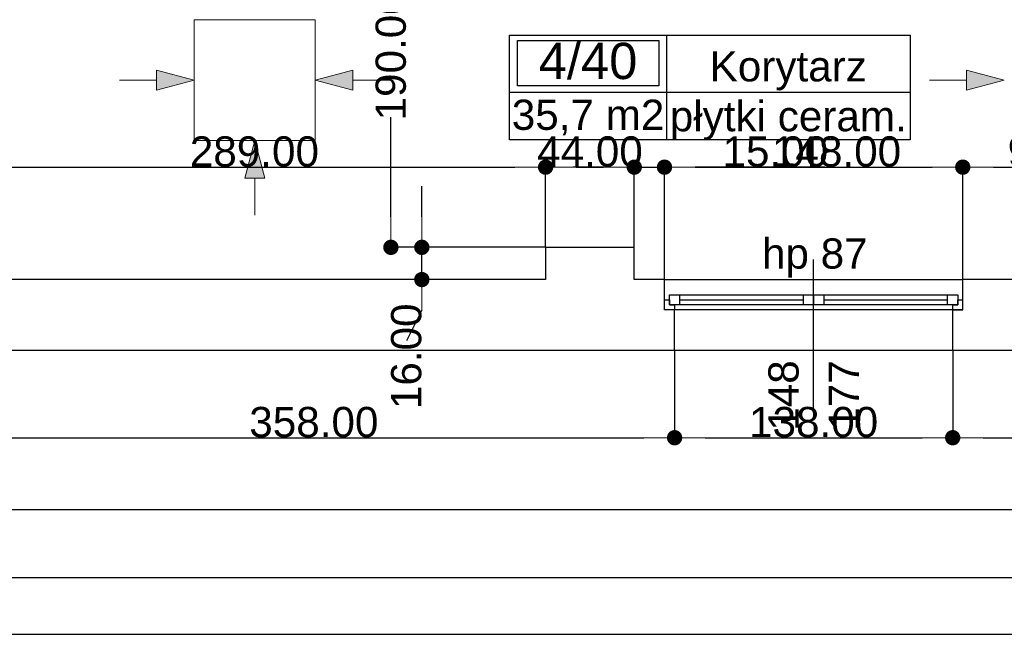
# Model space of a CAD drawing. Header units: millimetres. Extents: x -175445 to -20415, y -559200 to 231527.
# Tile 87 of 256: x -121318 to -116432, y -180731 to -177681. Entities that reach past the tile are written whole.
import ezdxf
from ezdxf.enums import TextEntityAlignment as Align

# ---------------------------------------------------------------- set-up
doc = ezdxf.new("R2010")
doc.units = ezdxf.units.MM
doc.header["$MEASUREMENT"] = 0
doc.linetypes.add('Wipeout_Contour', pattern=[1000, 0, -1000])
for name, color, linetype in [('Linia', 7, 'Continuous'), ('Obiekt', 7, 'Continuous'), ('Okno', 7, 'Continuous'), ('Strefa', 7, 'Continuous'), ('Strop', 7, 'Continuous'), ('Słup', 7, 'Continuous'), ('Wymiary', 63, 'Continuous'), ('Ściana', 7, 'Continuous')]:
    doc.layers.add(name, color=color, linetype=linetype)
doc.styles.add('Arial', font='txt')
doc.dimstyles.new('GENERATED_STYLE__1', dxfattribs={"dimtxt": 150, "dimasz": 152, "dimexe": 0.18, "dimexo": 0, "dimgap": 0.09, "dimtad": 1, "dimtih": 1, "dimtoh": 1, "dimlfac": 0.1, "dimzin": 0, "dimdsep": 46, "dimtxsty": 'Arial', "dimblk": 'ARROWHEAD_11', "dimblk1": 'ARROWHEAD_11', "dimblk2": 'ARROWHEAD_11', "dimcen": 0.09, "dimclrd": 114, "dimclre": 114, "dimclrt": 114, "dimazin": 0, "dimtfac": 1, "dimtdec": 4, "dimtmove": 0, "dimatfit": 3, "dimfxl": 1, "dimtolj": 1, "dimtzin": 0, "dimarcsym": 0})
doc.dimstyles.new('GENERATED_STYLE__2', dxfattribs={"dimtxt": 150, "dimasz": 152, "dimexe": 0.18, "dimexo": 0, "dimgap": 0.09, "dimtad": 1, "dimlfac": 0.1, "dimzin": 0, "dimdsep": 46, "dimtxsty": 'Arial', "dimblk": 'ARROWHEAD_11', "dimblk1": 'ARROWHEAD_11', "dimblk2": 'ARROWHEAD_11', "dimcen": 0.09, "dimclrd": 114, "dimclre": 114, "dimclrt": 114, "dimazin": 0, "dimtfac": 1, "dimtdec": 4, "dimtmove": 0, "dimatfit": 3, "dimfxl": 1, "dimtolj": 1, "dimtzin": 0, "dimarcsym": 0})

# ---------------------------------------------------------------- blocks, each defined once
blk = doc.blocks.new('Korytarz_4_40_40', base_point=(-118107.9, 17329.3))
at = {"layer": 'Strefa'}
for p, q in [((-118886.9, 17612.1), (-116899.7, 17612.1)), ((-118886.9, 17093.5), (-118886.9, 17612.1)), ((-118107.9, 17612.1), (-118107.9, 17093.5)), ((-116899.7, 17612.1), (-116899.7, 17093.5)), ((-118848, 17586.2), (-118146.9, 17586.2)), ((-118848, 17359.9), (-118848, 17586.2)), ((-118146.9, 17586.2), (-118146.9, 17359.9)), ((-118146.9, 17359.9), (-118848, 17359.9)), ((-118886.9, 17329.3), (-116899.7, 17329.3)), ((-116899.7, 17093.5), (-118886.9, 17093.5))]:
    blk.add_line(p, q, dxfattribs=at)
at = {"layer": 'Strefa', "style": 'Arial'}
for tag, height, p in [('ROOM_NUMBER', 180, (-118497.4, 17484.2)), ('ROOM_NAME', 150, (-117503.8, 17457.7)), ('floor_f', 150, (-117503.8, 17210.2)), ('ROOM_CALC_AREA', 150, (-118497.4, 17217.2))]:
    blk.add_attdef(tag, text='', height=height, dxfattribs=at).set_placement(p, align=Align.MIDDLE_CENTER)
blk = doc.blocks.new('ARROWHEAD_11')
at = {"color": 0, "linetype": 'Continuous', "lineweight": 0}
blk.add_line((0, 0), (-1, 0), dxfattribs=at)
at = {"color": 0, "linetype": 'Continuous', "lineweight": 0, "const_width": 0.25, "flags": 128}
blk.add_lwpolyline([(-0.125, 0, 1), (0.125, 0, 1)], format="xyb", close=True, dxfattribs=at)
blk = doc.blocks.new('*D1101')
at = {"layer": 'Defpoints', "color": 0}
for p in [(-118708, -178412.8), (-118708, -178810.6), (-121598, -178970.6)]:
    blk.add_point(p, dxfattribs=at)
at = {"layer": 'Wymiary', "color": 114, "lineweight": -2}
for p, q in [((-121598, -178970.6), (-121598, -178412.6)), ((-121446, -178412.8), (-118860, -178412.8)), ((-118708, -178810.6), (-118708, -178412.6))]:
    blk.add_line(p, q, dxfattribs=at)
at = {"layer": 'Wymiary', "color": 114, "lineweight": -2, "xscale": 152, "yscale": 152, "zscale": 152, "rotation": 180}
blk.add_blockref('ARROWHEAD_11', (-121598, -178412.8), dxfattribs=at)
at = {"layer": 'Wymiary', "color": 114, "lineweight": -2, "xscale": 152, "yscale": 152, "zscale": 152}
blk.add_blockref('ARROWHEAD_11', (-118708, -178412.8), dxfattribs=at)
at = {"layer": 'Wymiary', "color": 114, "lineweight": 13, "insert": (-120153, -178336.1), "char_height": 150, "attachment_point": 5, "style": 'Arial'}
blk.add_mtext('\\A1;289.00', dxfattribs=at)
blk = doc.blocks.new('*D1102')
at = {"layer": 'Defpoints', "color": 0}
for p in [(-118268, -178412.8), (-118708, -178810.6), (-118268, -178810.6)]:
    blk.add_point(p, dxfattribs=at)
at = {"layer": 'Wymiary', "color": 114, "lineweight": -2}
for p, q in [((-118708, -178810.6), (-118708, -178412.6)), ((-118556, -178412.8), (-118420, -178412.8)), ((-118268, -178810.6), (-118268, -178412.6))]:
    blk.add_line(p, q, dxfattribs=at)
at = {"layer": 'Wymiary', "color": 114, "lineweight": -2, "xscale": 152, "yscale": 152, "zscale": 152, "rotation": 180}
blk.add_blockref('ARROWHEAD_11', (-118708, -178412.8), dxfattribs=at)
at = {"layer": 'Wymiary', "color": 114, "lineweight": -2, "xscale": 152, "yscale": 152, "zscale": 152}
blk.add_blockref('ARROWHEAD_11', (-118268, -178412.8), dxfattribs=at)
at = {"layer": 'Wymiary', "color": 114, "lineweight": 13, "insert": (-118488, -178336.1), "char_height": 150, "attachment_point": 5, "style": 'Arial'}
blk.add_mtext('\\A1;44.00', dxfattribs=at)
blk = doc.blocks.new('*D1103')
at = {"layer": 'Defpoints', "color": 0}
for p in [(-118118, -178412.8), (-118268, -178810.6), (-118118, -178970.6)]:
    blk.add_point(p, dxfattribs=at)
at = {"layer": 'Wymiary', "color": 114, "lineweight": -2}
for p, q in [((-118420, -178412.8), (-118572, -178412.8)), ((-118268, -178810.6), (-118268, -178412.6)), ((-118268, -178412.8), (-118118, -178412.8)), ((-118118, -178970.6), (-118118, -178412.6)), ((-117814, -178412.8), (-117966, -178412.8)), ((-117322.4, -178412.8), (-117814, -178412.8))]:
    blk.add_line(p, q, dxfattribs=at)
at = {"layer": 'Wymiary', "color": 114, "lineweight": -2, "xscale": 152, "yscale": 152, "zscale": 152}
blk.add_blockref('ARROWHEAD_11', (-118268, -178412.8), dxfattribs=at)
at = {"layer": 'Wymiary', "color": 114, "lineweight": -2, "xscale": 152, "yscale": 152, "zscale": 152, "rotation": 180}
blk.add_blockref('ARROWHEAD_11', (-118118, -178412.8), dxfattribs=at)
at = {"layer": 'Wymiary', "color": 114, "lineweight": 13, "insert": (-117568.2, -178336.1), "char_height": 150, "attachment_point": 5, "style": 'Arial'}
blk.add_mtext('\\A1;15.00', dxfattribs=at)
blk = doc.blocks.new('*D1104')
at = {"layer": 'Defpoints', "color": 0}
for p in [(-116638, -178412.8), (-118118, -178970.6), (-116638, -178970.6)]:
    blk.add_point(p, dxfattribs=at)
at = {"layer": 'Wymiary', "color": 114, "lineweight": -2}
for p, q in [((-118118, -178970.6), (-118118, -178412.6)), ((-117966, -178412.8), (-116790, -178412.8)), ((-116638, -178970.6), (-116638, -178412.6))]:
    blk.add_line(p, q, dxfattribs=at)
at = {"layer": 'Wymiary', "color": 114, "lineweight": -2, "xscale": 152, "yscale": 152, "zscale": 152, "rotation": 180}
blk.add_blockref('ARROWHEAD_11', (-118118, -178412.8), dxfattribs=at)
at = {"layer": 'Wymiary', "color": 114, "lineweight": -2, "xscale": 152, "yscale": 152, "zscale": 152}
blk.add_blockref('ARROWHEAD_11', (-116638, -178412.8), dxfattribs=at)
at = {"layer": 'Wymiary', "color": 114, "lineweight": 13, "insert": (-117264.2, -178336.1), "char_height": 150, "attachment_point": 5, "style": 'Arial'}
blk.add_mtext('\\A1;148.00', dxfattribs=at)
blk = doc.blocks.new('*D1105')
at = {"layer": 'Defpoints', "color": 0}
for p in [(-115668, -178412.8), (-115668, -178830.6), (-116638, -178970.6)]:
    blk.add_point(p, dxfattribs=at)
at = {"layer": 'Wymiary', "color": 114, "lineweight": -2}
for p, q in [((-116638, -178970.6), (-116638, -178412.6)), ((-116486, -178412.8), (-115820, -178412.8)), ((-115668, -178830.6), (-115668, -178412.6))]:
    blk.add_line(p, q, dxfattribs=at)
at = {"layer": 'Wymiary', "color": 114, "lineweight": -2, "xscale": 152, "yscale": 152, "zscale": 152, "rotation": 180}
blk.add_blockref('ARROWHEAD_11', (-116638, -178412.8), dxfattribs=at)
at = {"layer": 'Wymiary', "color": 114, "lineweight": -2, "xscale": 152, "yscale": 152, "zscale": 152}
blk.add_blockref('ARROWHEAD_11', (-115668, -178412.8), dxfattribs=at)
at = {"layer": 'Wymiary', "color": 114, "lineweight": 13, "insert": (-116153, -178336.1), "char_height": 150, "attachment_point": 5, "style": 'Arial'}
blk.add_mtext('\\A1;97.00', dxfattribs=at)
blk = doc.blocks.new('*D1589')
at = {"layer": 'Defpoints', "color": 0}
for p in [(-124946.7, -175930.6), (-120608, -175930.6), (-123328, -178970.6)]:
    blk.add_point(p, dxfattribs=at)
at = {"layer": 'Wymiary', "color": 114, "lineweight": -2}
for p, q in [((-120608, -175930.6), (-124946.9, -175930.6)), ((-124946.7, -176082.6), (-124946.7, -177253.3)), ((-124946.7, -178818.6), (-124946.7, -177875.6)), ((-123328, -178970.6), (-124946.9, -178970.6))]:
    blk.add_line(p, q, dxfattribs=at)
at = {"layer": 'Wymiary', "color": 114, "lineweight": -2, "xscale": 152, "yscale": 152, "zscale": 152}
for p, rotation in [((-124946.7, -175930.6), 90), ((-124946.7, -178970.6), 270)]:
    blk.add_blockref('ARROWHEAD_11', p, dxfattribs=dict(at, rotation=rotation))
at = {"layer": 'Wymiary', "color": 114, "lineweight": 13, "insert": (-124946.7, -177564.5), "char_height": 150, "attachment_point": 5, "rotation": 90, "style": 'Arial'}
blk.add_mtext('\\A1;304.00', dxfattribs=at)
blk = doc.blocks.new('*D1659')
at = {"layer": 'Defpoints', "color": 0}
for p in [(-119322.2, -178810.6), (-118708, -178810.6), (-118708, -178970.6)]:
    blk.add_point(p, dxfattribs=at)
at = {"layer": 'Wymiary', "color": 114, "lineweight": -2}
for p, q in [((-119322.2, -178658.6), (-119322.2, -178506.6)), ((-118708, -178810.6), (-119322.4, -178810.6)), ((-119322.2, -178970.6), (-119322.2, -178810.6)), ((-118708, -178970.6), (-119322.4, -178970.6)), ((-119322.2, -179122.6), (-119398.9, -179274.6))]:
    blk.add_line(p, q, dxfattribs=at)
at = {"layer": 'Wymiary', "color": 114, "lineweight": -2, "xscale": 152, "yscale": 152, "zscale": 152}
for p, rotation in [((-119322.2, -178810.6), 270), ((-119322.2, -178970.6), 90)]:
    blk.add_blockref('ARROWHEAD_11', p, dxfattribs=dict(at, rotation=rotation))
at = {"layer": 'Wymiary', "color": 114, "lineweight": 13, "insert": (-119398.9, -179351.3), "char_height": 150, "attachment_point": 5, "rotation": 90, "style": 'Arial'}
blk.add_mtext('\\A1;16.00', dxfattribs=at)
blk = doc.blocks.new('*D1660')
at = {"layer": 'Defpoints', "color": 0}
for p in [(-119475.6, -176910.6), (-118778, -176910.6), (-118708, -178810.6)]:
    blk.add_point(p, dxfattribs=at)
at = {"layer": 'Wymiary', "color": 114, "lineweight": -2}
for p, q in [((-118778, -176910.6), (-119475.8, -176910.6)), ((-119475.6, -177062.6), (-119475.6, -177556.5)), ((-119475.6, -178658.6), (-119475.6, -178164.8)), ((-118708, -178810.6), (-119475.8, -178810.6))]:
    blk.add_line(p, q, dxfattribs=at)
at = {"layer": 'Wymiary', "color": 114, "lineweight": -2, "xscale": 152, "yscale": 152, "zscale": 152}
for p, rotation in [((-119475.6, -176910.6), 90), ((-119475.6, -178810.6), 270)]:
    blk.add_blockref('ARROWHEAD_11', p, dxfattribs=dict(at, rotation=rotation))
at = {"layer": 'Wymiary', "color": 114, "lineweight": 13, "insert": (-119475.6, -177860.6), "char_height": 150, "attachment_point": 5, "rotation": 90, "style": 'Arial'}
blk.add_mtext('\\A1;190.00', dxfattribs=at)
blk = doc.blocks.new('*D1717')
at = {"layer": 'Defpoints', "color": 0}
for p in [(-121648, -179320.6), (-118068, -179320.6), (-118068, -179755.3)]:
    blk.add_point(p, dxfattribs=at)
at = {"layer": 'Wymiary', "color": 114, "lineweight": -2}
for p, q in [((-121648, -179320.6), (-121648, -179755.4)), ((-118068, -179320.6), (-118068, -179755.4)), ((-121496, -179755.3), (-118220, -179755.3))]:
    blk.add_line(p, q, dxfattribs=at)
at = {"layer": 'Wymiary', "color": 114, "lineweight": -2, "xscale": 152, "yscale": 152, "zscale": 152, "rotation": 180}
blk.add_blockref('ARROWHEAD_11', (-121648, -179755.3), dxfattribs=at)
at = {"layer": 'Wymiary', "color": 114, "lineweight": -2, "xscale": 152, "yscale": 152, "zscale": 152}
blk.add_blockref('ARROWHEAD_11', (-118068, -179755.3), dxfattribs=at)
at = {"layer": 'Wymiary', "color": 114, "lineweight": 13, "insert": (-119858, -179678.5), "char_height": 150, "attachment_point": 5, "style": 'Arial'}
blk.add_mtext('\\A1;358.00', dxfattribs=at)
blk = doc.blocks.new('*D1718')
at = {"layer": 'Defpoints', "color": 0}
for p in [(-118068, -179320.6), (-116688, -179320.6), (-116688, -179755.3)]:
    blk.add_point(p, dxfattribs=at)
at = {"layer": 'Wymiary', "color": 114, "lineweight": -2}
for p, q in [((-118068, -179320.6), (-118068, -179755.4)), ((-116688, -179320.6), (-116688, -179755.4)), ((-117916, -179755.3), (-116840, -179755.3))]:
    blk.add_line(p, q, dxfattribs=at)
at = {"layer": 'Wymiary', "color": 114, "lineweight": -2, "xscale": 152, "yscale": 152, "zscale": 152, "rotation": 180}
blk.add_blockref('ARROWHEAD_11', (-118068, -179755.3), dxfattribs=at)
at = {"layer": 'Wymiary', "color": 114, "lineweight": -2, "xscale": 152, "yscale": 152, "zscale": 152}
blk.add_blockref('ARROWHEAD_11', (-116688, -179755.3), dxfattribs=at)
at = {"layer": 'Wymiary', "color": 114, "lineweight": 13, "insert": (-117378, -179678.5), "char_height": 150, "attachment_point": 5, "style": 'Arial'}
blk.add_mtext('\\A1;138.00', dxfattribs=at)
blk = doc.blocks.new('*D1719')
at = {"layer": 'Defpoints', "color": 0}
for p in [(-116688, -179320.6), (-113168, -179320.6), (-113168, -179755.3)]:
    blk.add_point(p, dxfattribs=at)
at = {"layer": 'Wymiary', "color": 114, "lineweight": -2}
for p, q in [((-116688, -179320.6), (-116688, -179755.4)), ((-113168, -179320.6), (-113168, -179755.4)), ((-116536, -179755.3), (-113320, -179755.3))]:
    blk.add_line(p, q, dxfattribs=at)
at = {"layer": 'Wymiary', "color": 114, "lineweight": -2, "xscale": 152, "yscale": 152, "zscale": 152, "rotation": 180}
blk.add_blockref('ARROWHEAD_11', (-116688, -179755.3), dxfattribs=at)
at = {"layer": 'Wymiary', "color": 114, "lineweight": -2, "xscale": 152, "yscale": 152, "zscale": 152}
blk.add_blockref('ARROWHEAD_11', (-113168, -179755.3), dxfattribs=at)
at = {"layer": 'Wymiary', "color": 114, "lineweight": 13, "insert": (-114928, -179678.5), "char_height": 150, "attachment_point": 5, "style": 'Arial'}
blk.add_mtext('\\A1;352.00', dxfattribs=at)
blk = doc.blocks.new('*D1735')
at = {"layer": 'Defpoints', "color": 0}
for p in [(-67558, -174460.7), (-67558, -180112.2), (-140258, -180730.6)]:
    blk.add_point(p, dxfattribs=at)
at = {"layer": 'Wymiary', "color": 114, "lineweight": -2}
for p, q in [((-67558, -174460.7), (-67558, -180112.4)), ((-140258, -180730.6), (-140258, -180112)), ((-140106, -180112.2), (-67710, -180112.2))]:
    blk.add_line(p, q, dxfattribs=at)
at = {"layer": 'Wymiary', "color": 114, "lineweight": -2, "xscale": 152, "yscale": 152, "zscale": 152, "rotation": 180}
blk.add_blockref('ARROWHEAD_11', (-140258, -180112.2), dxfattribs=at)
at = {"layer": 'Wymiary', "color": 114, "lineweight": -2, "xscale": 152, "yscale": 152, "zscale": 152}
blk.add_blockref('ARROWHEAD_11', (-67558, -180112.2), dxfattribs=at)
at = {"layer": 'Wymiary', "color": 114, "lineweight": 13, "insert": (-103908, -180035.5), "char_height": 150, "attachment_point": 5, "style": 'Arial'}
blk.add_mtext('\\A1;7270.01', dxfattribs=at)

msp = doc.modelspace()

# ---------------------------------------------------------------- hatches: boundary and pattern name
at = {"layer": 'Linia', "linetype": 'Continuous', "lineweight": 13}
for points in [[(-120452.707, -177980.944), (-120639.31, -177930.944), (-120639.31, -178030.944)], [(-119851.907, -177980.944), (-119665.305, -178030.944), (-119665.305, -177930.944)], [(-116432.312, -177980.944), (-116618.915, -177930.944), (-116618.915, -178030.944)], [(-120151.507, -178280.944), (-120201.258, -178467.613), (-120101.258, -178467.48)]]:
    msp.add_hatch(color=256, dxfattribs=at).paths.add_polyline_path(points)

# ---------------------------------------------------------------- linework, layer by layer
at = {"layer": 'Linia', "lineweight": 13}
for p, q in [((-119851.907, -177681.344), (-120451.907, -177681.344)), ((-120451.907, -177681.344), (-120451.907, -178280.544)), ((-119851.907, -178280.544), (-119851.907, -177681.344)), ((-120452.707, -177980.944), (-120639.31, -177930.944)), ((-120639.31, -178030.944), (-120639.31, -177930.944)), ((-119851.907, -177980.944), (-119665.305, -177930.944)), ((-119665.305, -177930.944), (-119665.305, -178030.944)), ((-116432.312, -177980.944), (-116618.915, -177930.944)), ((-116618.915, -178030.944), (-116618.915, -177930.944)), ((-120823.082, -177980.944), (-120639.31, -177980.944)), ((-120452.707, -177980.944), (-120639.31, -178030.944)), ((-119851.907, -177980.944), (-119665.305, -178030.944)), ((-119481.532, -177980.944), (-119665.305, -177980.944)), ((-116802.687, -177980.944), (-116618.915, -177980.944)), ((-116432.312, -177980.944), (-116618.915, -178030.944)), ((-120451.907, -178281.344), (-119851.907, -178281.344)), ((-120151.507, -178280.944), (-120201.258, -178467.613)), ((-120151.507, -178280.944), (-120101.258, -178467.48)), ((-120101.258, -178467.48), (-120201.258, -178467.613)), ((-120151.013, -178651.319), (-120151.258, -178467.546))]:
    msp.add_line(p, q, dxfattribs=at)
at = {"layer": 'Obiekt'}
msp.add_line((-117378.019, -179620.636), (-117378.019, -178870.636), dxfattribs=at)
at = {"layer": 'Okno'}
for p, q in [((-118118.019, -178970.636), (-116638.019, -178970.636)), ((-118093.019, -179045.636), (-118043.019, -179045.636)), ((-118093.019, -179095.636), (-118093.019, -179045.636)), ((-118043.019, -179045.636), (-117428.019, -179045.636)), ((-118043.019, -179045.636), (-118043.019, -179095.636)), ((-118043.019, -179045.636), (-117428.019, -179045.636)), ((-117428.019, -179095.636), (-117428.019, -179045.636)), ((-117428.019, -179045.636), (-117378.019, -179045.636)), ((-117378.019, -179045.636), (-117378.019, -179095.636)), ((-117378.019, -179045.636), (-117328.019, -179045.636)), ((-117378.019, -179095.636), (-117378.019, -179045.636)), ((-117328.019, -179045.636), (-116713.019, -179045.636)), ((-117328.019, -179045.636), (-117328.019, -179095.636)), ((-117328.019, -179045.636), (-116713.019, -179045.636)), ((-116713.019, -179095.636), (-116713.019, -179045.636)), ((-116713.019, -179045.636), (-116663.019, -179045.636)), ((-116663.019, -179045.636), (-116663.019, -179095.636)), ((-118118.019, -179070.636), (-118093.019, -179070.636)), ((-118118.019, -179120.636), (-118118.019, -179070.636)), ((-118093.019, -179070.636), (-118093.019, -179095.636)), ((-118093.019, -179095.636), (-118068.019, -179095.636)), ((-118043.019, -179095.636), (-118093.019, -179095.636)), ((-118068.019, -179095.636), (-118068.019, -179120.636)), ((-118043.019, -179070.636), (-117428.019, -179070.636)), ((-117428.019, -179095.636), (-118043.019, -179095.636)), ((-117378.019, -179095.636), (-117428.019, -179095.636)), ((-117328.019, -179095.636), (-117378.019, -179095.636)), ((-117328.019, -179070.636), (-116713.019, -179070.636)), ((-116713.019, -179095.636), (-117328.019, -179095.636)), ((-116663.019, -179095.636), (-116713.019, -179095.636)), ((-116688.019, -179120.636), (-116688.019, -179095.636)), ((-116688.019, -179095.636), (-116663.019, -179095.636)), ((-116663.019, -179095.636), (-116663.019, -179070.636)), ((-116663.019, -179070.636), (-116638.019, -179070.636)), ((-116638.019, -179120.636), (-116638.019, -179070.636)), ((-118068.019, -179120.636), (-118118.019, -179120.636)), ((-118068.019, -179120.636), (-118118.019, -179120.636)), ((-117378.019, -179120.636), (-118068.019, -179120.636)), ((-116688.019, -179120.636), (-117378.019, -179120.636)), ((-116638.019, -179120.636), (-116688.019, -179120.636)), ((-116688.019, -179120.636), (-116638.019, -179120.636)), ((-118068.019, -179320.636), (-116688.019, -179320.636))]:
    msp.add_line(p, q, dxfattribs=at)
at = {"layer": 'Strop', "flags": 128}
msp.add_lwpolyline([(-96528.019, -180730.636), (-140258.019, -180730.636), (-141547.974, -180730.636), (-141547.974, -179164.997), (-158346.468, -163832.965), (-159768.887, -165391.434), (-165456.021, -160200.771), (-162779.93, -157268.292), (-160850.538, -159029.253), (-154498.018, -159029.253), (-154498.018, -153008.003, -0.00002607), (-154486.563, -153005.817, -0.04841545), (-132966.516, -151026.695, -0.0060186), (-130274.231, -151072.694), (-126000.282, -151274.702, -0.00045657), (-125806.601, -151285.909, -0.01791801), (-118229.318, -152004.441, -0.00776908), (-114963.359, -152484.403), (-114963.364, -152484.434, -0.034913), (-97147.904, -156667.71, -0.03139835)], format="xyb", dxfattribs=at)
at = {"layer": 'Słup'}
for p, q in [((-118708.019, -178810.636), (-118708.019, -178970.636)), ((-118268.019, -178810.636), (-118708.019, -178810.636)), ((-118268.019, -178970.636), (-118268.019, -178810.636))]:
    msp.add_line(p, q, dxfattribs=at)
at = {"layer": 'Ściana'}
for p, q in [((-118118.019, -179070.636), (-118118.019, -178970.636)), ((-116638.019, -179070.636), (-116638.019, -178970.636)), ((-118118.019, -179120.636), (-118118.019, -179070.636)), ((-116638.019, -179120.636), (-116638.019, -179070.636)), ((-118068.019, -179120.636), (-118118.019, -179120.636)), ((-118068.019, -179320.636), (-118068.019, -179120.636)), ((-116688.019, -179320.636), (-116688.019, -179120.636)), ((-116688.019, -179120.636), (-116638.019, -179120.636))]:
    msp.add_line(p, q, dxfattribs=at)
at = {"layer": 'Ściana', "flags": 128}
for points in [[(-118708.019, -178970.636), (-121598.019, -178970.636)], [(-118118.019, -178970.636), (-118268.019, -178970.636)], [(-115668.019, -178970.636), (-116638.019, -178970.636)], [(-121648.019, -179320.636), (-118068.019, -179320.636)], [(-116688.019, -179320.636), (-113168.019, -179320.636)]]:
    msp.add_lwpolyline(points, dxfattribs=at)

# ---------------------------------------------------------------- block references
at = {"layer": 'Strefa'}
ref = msp.add_blockref('Korytarz_4_40_40', (-118107.902, -178040.706), dxfattribs=at)
ref.add_attrib('ROOM_NAME', 'Korytarz', dxfattribs={"color": 7, "height": 150, "style": 'Arial'}).set_placement((-117503.818, -177912.305), align=Align.MIDDLE_CENTER)
ref.add_attrib('ROOM_NUMBER', '4/40', dxfattribs={"color": 7, "height": 180, "style": 'Arial'}).set_placement((-118497.423, -177885.758), align=Align.MIDDLE_CENTER)
ref.add_attrib('ROOM_CALC_AREA', '35,7 m2', dxfattribs={"color": 7, "height": 150, "style": 'Arial'}).set_placement((-118497.423, -178152.76), align=Align.MIDDLE_CENTER)
ref.add_attrib('floor_f', 'płytki ceram.', dxfattribs={"color": 7, "height": 150, "style": 'Arial'}).set_placement((-117503.818, -178159.805), align=Align.MIDDLE_CENTER)

# ---------------------------------------------------------------- texts
at = {"layer": 'Obiekt', "insert": (-117634.476, -178961.47), "char_height": 150, "attachment_point": 7, "style": 'Arial'}
msp.add_mtext('\\A1;{\\fArial|b0|i0|c238|p38;hp 87}', dxfattribs=at)
at = {"layer": 'Obiekt', "char_height": 150, "attachment_point": 7, "rotation": 90, "style": 'Arial'}
for s, insert in [('\\A1;{\\fArial|b0|i0|c238|p38;148}', (-117450.55, -179720.636)), ('\\A1;{\\fArial|b0|i0|c238|p38;177}', (-117153.019, -179720.636))]:
    msp.add_mtext(s, dxfattribs=dict(at, insert=insert))

# ---------------------------------------------------------------- dimensions: what is measured, and where the dimension line sits
at = {"layer": 'Wymiary', "lineweight": 13}
for base, p1, p2, picture, middle in [((-124946.721, -175930.636), (-123328.019, -178970.636), (-120608.019, -175930.636), '*D1589', (-124946.721, -177564.465)), ((-119475.571, -176910.636), (-118708.019, -178810.636), (-118778.019, -176910.636), '*D1660', (-119475.571, -177860.636)), ((-119322.219, -178810.636), (-118708.019, -178970.636), (-118708.019, -178810.636), '*D1659', (-119398.895, -179351.312))]:
    dim = msp.add_linear_dim(base=base, p1=p1, p2=p2, angle=90, dimstyle='GENERATED_STYLE__2', dxfattribs=at)
    dim.commit()
    dim.dimension.update_dxf_attribs({"geometry": picture, "text_midpoint": middle, "dimtype": 160, "text_rotation": 90})
for base, p1, p2, picture, middle in [((-118708.019, -178412.768), (-121598.019, -178970.636), (-118708.019, -178810.636), '*D1101', (-120153.019, -178412.768)), ((-118268.019, -178412.768), (-118708.019, -178810.636), (-118268.019, -178810.636), '*D1102', (-118488.019, -178412.768)), ((-118118.019, -178412.768), (-118268.019, -178810.636), (-118118.019, -178970.636), '*D1103', (-117568.158, -178412.768)), ((-116638.019, -178412.768), (-118118.019, -178970.636), (-116638.019, -178970.636), '*D1104', (-117264.19, -178412.768)), ((-115668.019, -178412.768), (-116638.019, -178970.636), (-115668.019, -178830.636), '*D1105', (-116153.019, -178412.768)), ((-118068.019, -179755.251), (-121648.019, -179320.636), (-118068.019, -179320.636), '*D1717', (-119858.019, -179755.251)), ((-116688.019, -179755.251), (-118068.019, -179320.636), (-116688.019, -179320.636), '*D1718', (-117378.019, -179755.251)), ((-113168.019, -179755.251), (-116688.019, -179320.636), (-113168.019, -179320.636), '*D1719', (-114928.019, -179755.251))]:
    dim = msp.add_linear_dim(base=base, p1=p1, p2=p2, dimstyle='GENERATED_STYLE__1', dxfattribs=at)
    dim.commit()
    dim.dimension.update_dxf_attribs({"geometry": picture, "text_midpoint": middle, "dimtype": 160})

# ---------------------------------------------------------------- next in the draw order: wipeouts: each hides what was drawn before it
at = {"linetype": 'Wipeout_Contour', "lineweight": 0, "ltscale": 477383.047514}
msp.add_wipeout([(-96878.019, -180450.636), (-139918.019, -180450.636), (-140258.019, -180730.636), (-96528.019, -180730.636)], dxfattribs=at).dxf.layer = 'Ściana'

# ---------------------------------------------------------------- next in the draw order: linework, layer by layer
at = {"layer": 'Ściana', "flags": 128}
for points in [[(-96878.019, -180450.636), (-140258.019, -180450.636)], [(-140258.019, -180730.636), (-96528.019, -180730.636)]]:
    msp.add_lwpolyline(points, dxfattribs=at)

# ---------------------------------------------------------------- next in the draw order: dimensions: what is measured, and where the dimension line sits
at = {"layer": 'Wymiary', "lineweight": 13}
dim = msp.add_linear_dim(base=(-67557.968, -180112.207), p1=(-140258.019, -180730.636), p2=(-67557.968, -174460.715), dimstyle='GENERATED_STYLE__1', dxfattribs=at)
dim.commit()
dim.dimension.update_dxf_attribs({"geometry": '*D1735', "text_midpoint": (-103907.994, -180112.207), "dimtype": 160})

doc.saveas('drawing.dxf')
